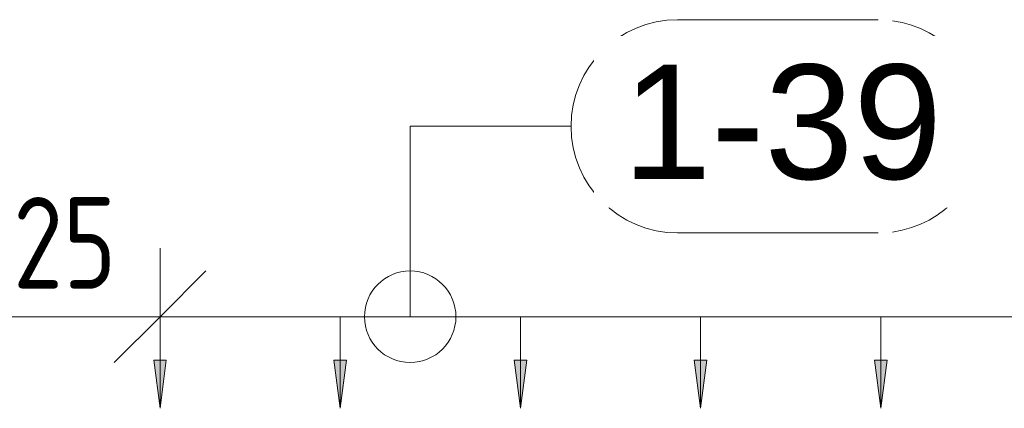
# Model space of a CAD drawing. Header units: millimetres. Extents: x -25607 to 9385, y 1894 to 10168.
# Tile 124 of 181: x 2260 to 2799, y 6143 to 6355. Entities that reach past the tile are written whole.
import ezdxf

# ---------------------------------------------------------------- set-up
doc = ezdxf.new("R2010")
doc.units = ezdxf.units.MM
for name, color, linetype, lineweight in [('A-ANNO-DIMS', 211, 'Continuous', 5), ('A-ANNO-DIMS-25', 211, 'Continuous', 5), ('S-RBAR-IDEN', 171, 'Continuous', 5)]:
    doc.layers.add(name, color=color, linetype=linetype, lineweight=lineweight)
doc.styles.add('Arial_1', font='arial.ttf', dxfattribs={"height": 62.5})
doc.styles.add('ISOCPEUR_2', font='isocpeur.ttf', dxfattribs={"width": 0.8, "height": 50})
doc.dimstyles.new('Vnitřní', dxfattribs={"dimscale": 304.8, "dimtxt": 49.799059, "dimasz": 0.164042, "dimexe": 0.123031, "dimexo": 0.0625, "dimgap": 0, "dimtad": 1, "dimdec": 0, "dimzin": 0, "dimdsep": 46, "dimtxsty": 'ISOCPEUR_2', "dimblk1": 'OBLIQUE', "dimblk2": 'OBLIQUE', "dimsah": 1, "dimcen": 0.09, "dimdle": 0.123031, "dimazin": 0, "dimtfac": 1, "dimtdec": 4, "dimtix": 1, "dimtmove": 0, "dimatfit": 3, "dimfxl": 0.123031, "dimfxlon": 1, "dimtvp": 1, "dimtolj": 1, "dimtzin": 0, "dimarcsym": 2})
doc.dimstyles.new('Výztuž_kusy__řezy__1', dxfattribs={"dimscale": 304.8, "dimtxt": 0.18, "dimasz": 0, "dimexe": 0, "dimexo": 0.0625, "dimgap": 0.082021, "dimtad": 1, "dimdec": 0, "dimzin": 0, "dimdsep": 46, "dimtxsty": 'Arial_1', "dimblk1": 'NONE', "dimblk2": 'NONE', "dimsah": 1, "dimcen": 0.09, "dimazin": 0, "dimtfac": 1, "dimtdec": 4, "dimtix": 1, "dimtmove": 0, "dimatfit": 3, "dimfxl": 0.164042, "dimfxlon": 1, "dimtvp": 1, "dimtfill": 1, "dimtolj": 1, "dimtzin": 0, "dimarcsym": 2})

# ---------------------------------------------------------------- blocks, each defined once
blk = doc.blocks.new('DIMBLOCK477-V5')
at = {"layer": 'A-ANNO-DIMS-25'}
for points in [[(2337.05, 6142.89), (2340.51, 6169.18), (2333.59, 6169.18)], [(2435.57, 6142.89), (2439.03, 6169.18), (2432.11, 6169.18)]]:
    blk.add_hatch(color=256, dxfattribs=at).paths.add_polyline_path(points)
for p, q in [((2337.05, 6192.89), (2435.57, 6192.89)), ((2337.05, 6192.89), (2337.05, 6192.89)), ((2337.05, 6192.89), (2337.05, 6142.89)), ((2435.57, 6192.89), (2435.57, 6192.89)), ((2435.57, 6192.89), (2435.57, 6142.89)), ((2340.51, 6169.18), (2333.59, 6169.18)), ((2333.59, 6169.18), (2337.05, 6142.89)), ((2337.05, 6142.89), (2340.51, 6169.18)), ((2439.03, 6169.18), (2432.11, 6169.18)), ((2432.11, 6169.18), (2435.57, 6142.89)), ((2435.57, 6142.89), (2439.03, 6169.18))]:
    blk.add_line(p, q, dxfattribs=at)
blk = doc.blocks.new('_None')
blk = doc.blocks.new('DIMBLOCK478-V5')
at = {"layer": 'A-ANNO-DIMS-25'}
for points in [[(2435.57, 6142.89), (2439.03, 6169.18), (2432.11, 6169.18)], [(2534.09, 6142.89), (2537.55, 6169.18), (2530.63, 6169.18)]]:
    blk.add_hatch(color=256, dxfattribs=at).paths.add_polyline_path(points)
for p, q in [((2435.57, 6192.89), (2534.09, 6192.89)), ((2435.57, 6192.89), (2435.57, 6192.89)), ((2435.57, 6192.89), (2435.57, 6142.89)), ((2534.09, 6192.89), (2534.09, 6192.89)), ((2534.09, 6192.89), (2534.09, 6142.89)), ((2439.03, 6169.18), (2432.11, 6169.18)), ((2432.11, 6169.18), (2435.57, 6142.89)), ((2435.57, 6142.89), (2439.03, 6169.18)), ((2537.55, 6169.18), (2530.63, 6169.18)), ((2530.63, 6169.18), (2534.09, 6142.89)), ((2534.09, 6142.89), (2537.55, 6169.18))]:
    blk.add_line(p, q, dxfattribs=at)
blk = doc.blocks.new('DIMBLOCK479-V5')
at = {"layer": 'A-ANNO-DIMS-25'}
for points in [[(2534.09, 6142.89), (2537.55, 6169.18), (2530.63, 6169.18)], [(2632.61, 6142.89), (2636.07, 6169.18), (2629.14, 6169.18)]]:
    blk.add_hatch(color=256, dxfattribs=at).paths.add_polyline_path(points)
for p, q in [((2534.09, 6192.89), (2632.61, 6192.89)), ((2534.09, 6192.89), (2534.09, 6192.89)), ((2534.09, 6192.89), (2534.09, 6142.89)), ((2632.61, 6192.89), (2632.61, 6192.89)), ((2632.61, 6192.89), (2632.61, 6142.89)), ((2537.55, 6169.18), (2530.63, 6169.18)), ((2530.63, 6169.18), (2534.09, 6142.89)), ((2534.09, 6142.89), (2537.55, 6169.18)), ((2636.07, 6169.18), (2629.14, 6169.18)), ((2629.14, 6169.18), (2632.61, 6142.89)), ((2632.61, 6142.89), (2636.07, 6169.18))]:
    blk.add_line(p, q, dxfattribs=at)
blk = doc.blocks.new('DIMBLOCK480-V5')
at = {"layer": 'A-ANNO-DIMS-25'}
for points in [[(2632.61, 6142.89), (2636.07, 6169.18), (2629.14, 6169.18)], [(2731.12, 6142.89), (2734.58, 6169.18), (2727.66, 6169.18)]]:
    blk.add_hatch(color=256, dxfattribs=at).paths.add_polyline_path(points)
for p, q in [((2632.61, 6192.89), (2731.12, 6192.89)), ((2632.61, 6192.89), (2632.61, 6192.89)), ((2632.61, 6192.89), (2632.61, 6142.89)), ((2731.12, 6192.89), (2731.12, 6192.89)), ((2731.12, 6192.89), (2731.12, 6142.89)), ((2636.07, 6169.18), (2629.14, 6169.18)), ((2629.14, 6169.18), (2632.61, 6142.89)), ((2632.61, 6142.89), (2636.07, 6169.18)), ((2734.58, 6169.18), (2727.66, 6169.18)), ((2727.66, 6169.18), (2731.12, 6142.89)), ((2731.12, 6142.89), (2734.58, 6169.18))]:
    blk.add_line(p, q, dxfattribs=at)
blk = doc.blocks.new('DIMBLOCK481-V5')
at = {"layer": 'A-ANNO-DIMS-25'}
for points in [[(2731.12, 6142.89), (2734.58, 6169.18), (2727.66, 6169.18)], [(2829.64, 6142.89), (2833.1, 6169.18), (2826.18, 6169.18)]]:
    blk.add_hatch(color=256, dxfattribs=at).paths.add_polyline_path(points)
for p, q in [((2731.12, 6192.89), (2829.64, 6192.89)), ((2731.12, 6192.89), (2731.12, 6192.89)), ((2731.12, 6192.89), (2731.12, 6142.89)), ((2829.64, 6192.89), (2829.64, 6192.89)), ((2829.64, 6192.89), (2829.64, 6142.89)), ((2734.58, 6169.18), (2727.66, 6169.18)), ((2727.66, 6169.18), (2731.12, 6142.89)), ((2731.12, 6142.89), (2734.58, 6169.18)), ((2833.1, 6169.18), (2826.18, 6169.18)), ((2826.18, 6169.18), (2829.64, 6142.89)), ((2829.64, 6142.89), (2833.1, 6169.18))]:
    blk.add_line(p, q, dxfattribs=at)
blk = doc.blocks.new('DIMBLOCK491-V5')
at = {"layer": 'A-ANNO-DIMS-25'}
for points in [[(2337.05, 6142.89), (2340.51, 6169.18), (2333.59, 6169.18)], [(2435.57, 6142.89), (2439.03, 6169.18), (2432.11, 6169.18)], [(2534.09, 6142.89), (2537.55, 6169.18), (2530.63, 6169.18)], [(2632.61, 6142.89), (2636.07, 6169.18), (2629.14, 6169.18)], [(2731.12, 6142.89), (2734.58, 6169.18), (2727.66, 6169.18)], [(2829.64, 6142.89), (2833.1, 6169.18), (2826.18, 6169.18)], [(2928.16, 6142.89), (2931.62, 6169.18), (2924.7, 6169.18)], [(3026.68, 6142.89), (3030.14, 6169.18), (3023.22, 6169.18)], [(3125.2, 6142.89), (3128.66, 6169.18), (3121.74, 6169.18)], [(3223.71, 6142.89), (3227.18, 6169.18), (3220.25, 6169.18)], [(3322.23, 6142.89), (3325.69, 6169.18), (3318.77, 6169.18)], [(3420.75, 6142.89), (3424.21, 6169.18), (3417.29, 6169.18)], [(3519.27, 6142.89), (3522.73, 6169.18), (3515.81, 6169.18)], [(3617.79, 6142.89), (3621.25, 6169.18), (3614.33, 6169.18)], [(3716.3, 6142.89), (3719.77, 6169.18), (3712.84, 6169.18)]]:
    blk.add_hatch(color=256, dxfattribs=at).paths.add_polyline_path(points)
for p, q in [((2337.05, 6192.89), (3716.3, 6192.89)), ((2337.05, 6192.89), (2435.57, 6192.89)), ((2337.05, 6192.89), (2337.05, 6192.89)), ((2337.05, 6192.89), (2337.05, 6142.89)), ((2435.57, 6192.89), (2534.09, 6192.89)), ((2435.57, 6192.89), (2435.57, 6192.89)), ((2435.57, 6192.89), (2435.57, 6142.89)), ((2534.09, 6192.89), (2632.61, 6192.89)), ((2534.09, 6192.89), (2534.09, 6192.89)), ((2534.09, 6192.89), (2534.09, 6142.89)), ((2632.61, 6192.89), (2731.12, 6192.89)), ((2632.61, 6192.89), (2632.61, 6192.89)), ((2632.61, 6192.89), (2632.61, 6142.89)), ((2731.12, 6192.89), (2829.64, 6192.89)), ((2731.12, 6192.89), (2731.12, 6192.89)), ((2731.12, 6192.89), (2731.12, 6142.89)), ((2829.64, 6192.89), (2928.16, 6192.89)), ((2829.64, 6192.89), (2829.64, 6192.89)), ((2829.64, 6192.89), (2829.64, 6142.89)), ((2928.16, 6192.89), (3026.68, 6192.89)), ((2928.16, 6192.89), (2928.16, 6192.89)), ((2928.16, 6192.89), (2928.16, 6142.89)), ((3026.68, 6192.89), (3125.2, 6192.89)), ((3026.68, 6192.89), (3026.68, 6192.89)), ((3026.68, 6192.89), (3026.68, 6142.89)), ((3125.2, 6192.89), (3223.71, 6192.89)), ((3125.2, 6192.89), (3125.2, 6192.89)), ((3125.2, 6192.89), (3125.2, 6142.89)), ((3223.71, 6192.89), (3322.23, 6192.89)), ((3223.71, 6192.89), (3223.71, 6192.89)), ((3223.71, 6192.89), (3223.71, 6142.89)), ((3322.23, 6192.89), (3420.75, 6192.89)), ((3322.23, 6192.89), (3322.23, 6192.89)), ((3322.23, 6192.89), (3322.23, 6142.89)), ((3420.75, 6192.89), (3519.27, 6192.89)), ((3420.75, 6192.89), (3420.75, 6192.89)), ((3420.75, 6192.89), (3420.75, 6142.89)), ((3519.27, 6192.89), (3617.79, 6192.89)), ((3519.27, 6192.89), (3519.27, 6192.89)), ((3519.27, 6192.89), (3519.27, 6142.89)), ((3617.79, 6192.89), (3716.3, 6192.89)), ((3617.79, 6192.89), (3617.79, 6192.89)), ((3617.79, 6192.89), (3617.79, 6142.89)), ((3716.3, 6192.89), (3716.3, 6192.89)), ((3716.3, 6192.89), (3716.3, 6142.89)), ((2340.51, 6169.18), (2333.59, 6169.18)), ((2333.59, 6169.18), (2337.05, 6142.89)), ((2337.05, 6142.89), (2340.51, 6169.18)), ((2439.03, 6169.18), (2432.11, 6169.18)), ((2432.11, 6169.18), (2435.57, 6142.89)), ((2435.57, 6142.89), (2439.03, 6169.18)), ((2537.55, 6169.18), (2530.63, 6169.18)), ((2530.63, 6169.18), (2534.09, 6142.89)), ((2534.09, 6142.89), (2537.55, 6169.18)), ((2636.07, 6169.18), (2629.14, 6169.18)), ((2629.14, 6169.18), (2632.61, 6142.89)), ((2632.61, 6142.89), (2636.07, 6169.18)), ((2734.58, 6169.18), (2727.66, 6169.18)), ((2727.66, 6169.18), (2731.12, 6142.89)), ((2731.12, 6142.89), (2734.58, 6169.18)), ((2833.1, 6169.18), (2826.18, 6169.18)), ((2826.18, 6169.18), (2829.64, 6142.89)), ((2829.64, 6142.89), (2833.1, 6169.18)), ((2931.62, 6169.18), (2924.7, 6169.18)), ((2924.7, 6169.18), (2928.16, 6142.89)), ((2928.16, 6142.89), (2931.62, 6169.18)), ((3030.14, 6169.18), (3023.22, 6169.18)), ((3023.22, 6169.18), (3026.68, 6142.89)), ((3026.68, 6142.89), (3030.14, 6169.18)), ((3128.66, 6169.18), (3121.74, 6169.18)), ((3121.74, 6169.18), (3125.2, 6142.89)), ((3125.2, 6142.89), (3128.66, 6169.18)), ((3227.18, 6169.18), (3220.25, 6169.18)), ((3220.25, 6169.18), (3223.71, 6142.89)), ((3223.71, 6142.89), (3227.18, 6169.18)), ((3325.69, 6169.18), (3318.77, 6169.18)), ((3318.77, 6169.18), (3322.23, 6142.89)), ((3322.23, 6142.89), (3325.69, 6169.18)), ((3424.21, 6169.18), (3417.29, 6169.18)), ((3417.29, 6169.18), (3420.75, 6142.89)), ((3420.75, 6142.89), (3424.21, 6169.18)), ((3522.73, 6169.18), (3515.81, 6169.18)), ((3515.81, 6169.18), (3519.27, 6142.89)), ((3519.27, 6142.89), (3522.73, 6169.18)), ((3621.25, 6169.18), (3614.33, 6169.18)), ((3614.33, 6169.18), (3617.79, 6142.89)), ((3617.79, 6142.89), (3621.25, 6169.18)), ((3719.77, 6169.18), (3712.84, 6169.18)), ((3712.84, 6169.18), (3716.3, 6142.89)), ((3716.3, 6142.89), (3719.77, 6169.18))]:
    blk.add_line(p, q, dxfattribs=at)
blk = doc.blocks.new('Popisek výztuže__BEZ NATOČENÍ_ - _Typ_ množství_PRAVÝ _řezy_-573725-V5')
at = {"layer": 'S-RBAR-IDEN'}
for p, q in [((-15461.32, 9359.75), (-15571.02, 9359.75)), ((-15571.02, 9243.32), (-15461.32, 9243.32))]:
    blk.add_line(p, q, dxfattribs=at)
for centre, start, end in [((-15571.02, 9301.53), 90, 270), ((-15461.32, 9301.53), 277.6434, 82.3566)]:
    blk.add_arc(centre, 58.22, start, end, dxfattribs=at)
blk = doc.blocks.new('DIMBLOCK696-V5')
at = {"layer": 'A-ANNO-DIMS-25'}
for p, q in [((2212.05, 6192.89), (2212.05, 6230.39)), ((2337.05, 6192.89), (2337.05, 6230.39)), ((2212.05, 6192.89), (2237.05, 6217.89)), ((2337.05, 6192.89), (2362.05, 6217.89)), ((2174.55, 6192.89), (2374.55, 6192.89)), ((2212.05, 6192.89), (2187.05, 6167.89)), ((2212.05, 6192.89), (2212.05, 6155.39)), ((2337.05, 6192.89), (2312.05, 6167.89)), ((2337.05, 6192.89), (2337.05, 6155.39))]:
    blk.add_line(p, q, dxfattribs=at)
at = {"layer": 'A-ANNO-DIMS-25', "color": 0, "insert": (2236.72, 6258.22), "char_height": 50, "width": 90.7875, "attachment_point": 1, "line_spacing_factor": 1.149209, "style": 'ISOCPEUR_2'}
blk.add_mtext('125', dxfattribs=at)
blk = doc.blocks.new('_Oblique')
at = {"color": 0, "linetype": 'ByBlock', "lineweight": -2}
blk.add_line((-0.5, -0.5), (0.5, 0.5), dxfattribs=at)

msp = doc.modelspace()

# ---------------------------------------------------------------- linework, layer by layer
at = {"layer": 'S-RBAR-IDEN'}
for p, q in [((2473.84, 6296.85), (2561.8, 6296.85)), ((2473.84, 6192.89), (2473.84, 6296.85))]:
    msp.add_line(p, q, dxfattribs=at)
msp.add_circle((2473.84, 6192.89), 25, dxfattribs=at)

# ---------------------------------------------------------------- block references
msp.add_blockref('Popisek výztuže__BEZ NATOČENÍ_ - _Typ_ množství_PRAVÝ _řezy_-573725-V5', (18191.04, -3004.69), dxfattribs=at)

# ---------------------------------------------------------------- dimensions: what is measured, and where the dimension line sits
at = {"layer": 'A-ANNO-DIMS'}
dim = msp.add_linear_dim(base=(2337.05, 6192.89), p1=(2212.05, 6155.39), p2=(2337.05, 6155.39), dimstyle='Vnitřní', override={"dimpost": '<>', "dimfxl": 125}, dxfattribs=at)
dim.commit()
dim.dimension.update_dxf_attribs({"geometry": 'DIMBLOCK696-V5', "text_midpoint": (2274.55, 6217.89)})
for base, p1, p2, text, override, picture, middle in [((3716.3, 6192.89), (2337.05, 6142.89), (3716.3, 6142.89), '99 1379', {"dimpost": '<>', "dimblk1": 'None', "dimblk2": 'None', "dimsah": 1, "dimfxl": 1379.25339}, 'DIMBLOCK491-V5', (3026.68, 6249.83)), ((2435.57, 6192.89), (2337.05, 6142.89), (2435.57, 6142.89), ' ', {"dimpost": '<>', "dimfxl": 98.518099}, 'DIMBLOCK477-V5', (2386.31, 6192.89)), ((2534.09, 6192.89), (2435.57, 6142.89), (2534.09, 6142.89), ' ', {"dimpost": '<>', "dimfxl": 98.518099}, 'DIMBLOCK478-V5', (2484.83, 6192.89)), ((2632.61, 6192.89), (2534.09, 6142.89), (2632.61, 6142.89), ' ', {"dimpost": '<>', "dimfxl": 98.518099}, 'DIMBLOCK479-V5', (2583.35, 6192.89)), ((2731.12, 6192.89), (2632.61, 6142.89), (2731.12, 6142.89), ' ', {"dimpost": '<>', "dimfxl": 98.518099}, 'DIMBLOCK480-V5', (2681.86, 6192.89)), ((2829.64, 6192.89), (2731.12, 6142.89), (2829.64, 6142.89), ' ', {"dimpost": '<>', "dimfxl": 98.518099}, 'DIMBLOCK481-V5', (2780.38, 6192.89))]:
    dim = msp.add_linear_dim(base=base, p1=p1, p2=p2, text=text, dimstyle='Výztuž_kusy__řezy__1', override=override, dxfattribs=at)
    dim.commit()
    dim.dimension.update_dxf_attribs({"geometry": picture, "text_midpoint": middle})

# ---------------------------------------------------------------- next in the draw order: texts
at = {"layer": 'S-RBAR-IDEN', "insert": (2589.94, 6330.59), "char_height": 62.5, "width": 210.443, "attachment_point": 1, "style": 'Arial_1', "bg_fill": 3, "box_fill_scale": 1.25, "bg_fill_color": 256, "bg_fill_true_color": 13158600, "bg_fill_transparency": 0}
msp.add_mtext('1-39', dxfattribs=at)

doc.saveas('drawing.dxf')
